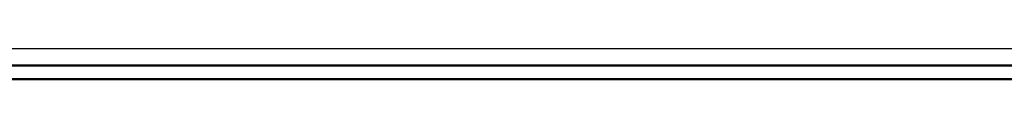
# Model space of a CAD drawing. Header units: millimetres. Extents: x -8544 to 51179, y -2070 to 23603.
# Tile 158 of 190: x 36942 to 38772, y 9392 to 9450. Entities that reach past the tile are written whole.
import ezdxf

# ---------------------------------------------------------------- set-up
doc = ezdxf.new("R2010")
doc.units = ezdxf.units.MM
doc.header["$LTSCALE"] = 0.5
doc.header["$MEASUREMENT"] = 0
doc.linetypes.add('PLINE', pattern=[0])
doc.layers.add('262- Taktekking(Nye konstruksjoner)', color=7, linetype='Continuous', lineweight=0)
doc.layers.add('265- Gesimser_ takrenner og nedløp(Nye konstruksjoner)', color=7, linetype='Continuous')

msp = doc.modelspace()

# ---------------------------------------------------------------- linework, layer by layer
at = {"layer": '262- Taktekking(Nye konstruksjoner)', "linetype": 'PLINE'}
msp.add_line((40611.9, 9392.4), (28071.9, 9392.4), dxfattribs=at)
at = {"layer": '265- Gesimser_ takrenner og nedløp(Nye konstruksjoner)', "linetype": 'PLINE'}
for p, q in [((27964.5, 9449.6), (40719.3, 9449.6)), ((28021.9, 9419.4), (40661.9, 9419.4)), ((28024.5, 9417.7), (40659.3, 9417.7)), ((40624.8, 9393.7), (28059.1, 9393.7)), ((28061.2, 9392.4), (40622.7, 9392.4))]:
    msp.add_line(p, q, dxfattribs=at)

doc.saveas('drawing.dxf')
